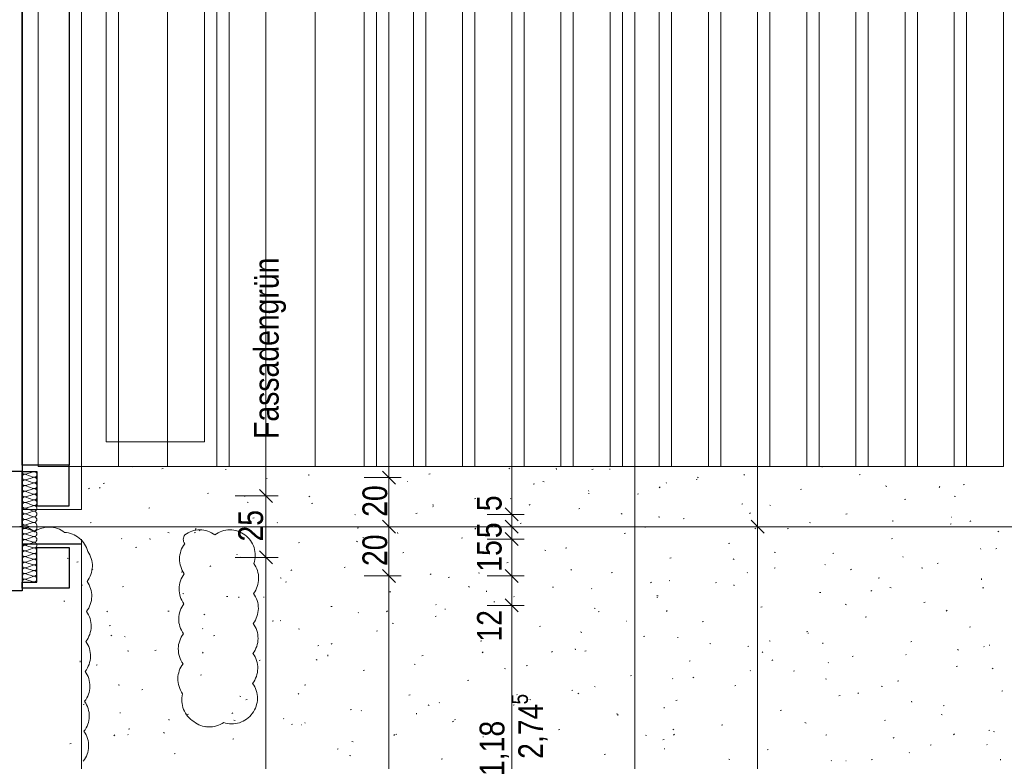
# Model space of a CAD drawing. Extents: x -743 to 300, y 62 to 1112.
# Tile 95 of 179: x -602 to -522, y 816 to 876. Entities that reach past the tile are written whole.
import ezdxf
from ezdxf.lldxf.tags import DXFTag

# ---------------------------------------------------------------- set-up
doc = ezdxf.new("R2010")
doc.units = 0
doc.layers.get('0').update_dxf_attribs({"lineweight": 13})
for name, color, linetype, lineweight, true_color in [('30 -33 Aussenwände- 7 Fassade_ Elemente', 7, 'Continuous', 9, 0x00aacc), ('60- 61 allgemeine Ausstattung- 4 Terrassen', 9, 'Continuous', 9, 0x808080), ('70 -72 Beschriftung- 1 Beschriftung allgemein', 7, 'Continuous', 9, 0xff6633), ('70 -76 Bemaßung- 2 Allgemein', 9, 'Continuous', 5, 0x808080), ('70 -77 Revision- 2 Wolken', 7, 'Continuous', 18, 0x944cff)]:
    doc.layers.add(name, color=color, linetype=linetype, lineweight=lineweight, true_color=true_color)
doc.layers.add('70 -71 Achsen- 1 Gebäudeachsen', color=7, linetype='STRICHPUNKT2-A06CPV7LL0', lineweight=18)
doc.styles.get("Standard").update_dxf_attribs({"font": 'ARIALN.TTF'})
tags = doc.linetypes.add('grob-A06CPV7GL0', pattern=[14, 3, -8, 3]).pattern_tags.tags
tags[8:9] = [DXFTag(74, 4), DXFTag(75, 0), DXFTag(340, '0'), DXFTag(46, 0.0), DXFTag(50, 0.0), DXFTag(44, 0.0), DXFTag(45, 0.0)]
tags[6:7] = [DXFTag(74, 4), DXFTag(75, 0), DXFTag(340, '0'), DXFTag(46, 0.0), DXFTag(50, 0.0), DXFTag(44, 0.0), DXFTag(45, 0.0)]
tags[4:5] = [DXFTag(74, 4), DXFTag(75, 0), DXFTag(340, '0'), DXFTag(46, 0.0), DXFTag(50, 0.0), DXFTag(44, 0.0), DXFTag(45, 0.0)]
tags = doc.linetypes.add('STRICHPUNKT2-A06CPV7LL0', pattern=[12.7, 6.35, -3.175, 0, -3.175]).pattern_tags.tags
tags[10:11] = [DXFTag(74, 4), DXFTag(75, 0), DXFTag(340, '0'), DXFTag(46, 0.0), DXFTag(50, 0.0), DXFTag(44, 0.0), DXFTag(45, 0.0)]
tags[8:9] = [DXFTag(74, 4), DXFTag(75, 0), DXFTag(340, '0'), DXFTag(46, 0.0), DXFTag(50, 0.0), DXFTag(44, 0.0), DXFTag(45, 0.0)]
tags[6:7] = [DXFTag(74, 4), DXFTag(75, 0), DXFTag(340, '0'), DXFTag(46, 0.0), DXFTag(50, 0.0), DXFTag(44, 0.0), DXFTag(45, 0.0)]
tags[4:5] = [DXFTag(74, 4), DXFTag(75, 0), DXFTag(340, '0'), DXFTag(46, 0.0), DXFTag(50, 0.0), DXFTag(44, 0.0), DXFTag(45, 0.0)]

# ---------------------------------------------------------------- blocks, each defined once
blk = doc.blocks.new('Referenz-A06CPV7ML0')
at = {"layer": '30 -33 Aussenwände- 7 Fassade_ Elemente', "color": 0, "linetype": 'Continuous', "lineweight": 25, "ltscale": 0.25}
for p, q in [((-601.752, 999.912), (-601.752, 834.912)), ((-601.752, 839.912), (-601.752, 994.912)), ((-597.912, 994.912), (-597.912, 839.912)), ((-597.912, 839.912), (-601.752, 839.912)), ((-597.912, 839.912), (-601.752, 839.912)), ((-601.752, 839.912), (-601.752, 839.412)), ((-597.912, 836.612), (-597.912, 839.912)), ((-601.752, 839.412), (-604.052, 839.412)), ((-601.752, 834.912), (-601.752, 839.412)), ((-601.752, 839.412), (-600.552, 839.412)), ((-600.552, 839.412), (-600.552, 836.612)), ((-600.552, 836.612), (-597.912, 836.612)), ((-601.752, 834.912), (-601.752, 829.712)), ((-601.752, 833.512), (-596.912, 833.512)), ((-600.552, 830.412), (-600.552, 833.212)), ((-600.552, 833.212), (-597.912, 833.212)), ((-597.912, 833.212), (-597.912, 829.912)), ((-601.752, 830.412), (-600.552, 830.412)), ((-601.752, 829.912), (-601.752, 830.412)), ((-601.752, 829.712), (-604.052, 829.712)), ((-597.912, 829.912), (-601.752, 829.912))]:
    blk.add_line(p, q, dxfattribs=at)
at = {"layer": '30 -33 Aussenwände- 7 Fassade_ Elemente', "color": 0, "linetype": 'Continuous', "ltscale": 0.13}
for p, q in [((-596.912, 836.312), (-596.912, 998.512)), ((-608.712, 839.412), (-601.752, 839.412)), ((-601.752, 839.412), (-601.752, 836.312)), ((-601.452, 839.19), (-600.852, 839.383)), ((-600.852, 838.945), (-601.452, 839.168)), ((-601.452, 838.731), (-600.852, 838.923)), ((-601.452, 838.731), (-600.852, 838.923)), ((-600.852, 838.486), (-601.452, 838.708)), ((-600.852, 838.486), (-601.452, 838.708)), ((-601.452, 838.271), (-600.852, 838.463)), ((-600.853, 838.026), (-601.452, 838.248)), ((-601.453, 837.811), (-600.853, 838.004)), ((-600.853, 837.567), (-601.453, 837.789)), ((-601.453, 837.352), (-600.853, 837.544)), ((-600.853, 837.107), (-601.453, 837.329)), ((-601.454, 836.892), (-600.853, 837.084)), ((-600.854, 836.647), (-601.454, 836.87)), ((-601.454, 836.432), (-600.854, 836.625)), ((-600.854, 836.188), (-601.454, 836.41)), ((-601.752, 836.312), (-596.912, 836.312)), ((-601.455, 835.513), (-600.854, 835.706)), ((-601.455, 835.513), (-600.854, 835.706)), ((-601.454, 835.973), (-600.854, 836.165)), ((-601.454, 835.973), (-600.854, 836.165)), ((-600.854, 835.728), (-601.454, 835.95)), ((-600.854, 835.728), (-601.454, 835.95)), ((-600.855, 835.268), (-601.455, 835.491)), ((-601.455, 835.054), (-600.855, 835.246)), ((-601.455, 835.031), (-601.133, 834.912)), ((-601.455, 834.793), (-601.133, 834.912)), ((-601.455, 834.771), (-600.855, 834.578)), ((-600.855, 834.556), (-601.455, 834.333)), ((-601.455, 834.311), (-600.854, 834.119)), ((-600.854, 834.096), (-601.454, 833.874)), ((-601.454, 833.851), (-600.854, 833.659)), ((-600.854, 833.636), (-601.454, 833.414)), ((-601.454, 833.392), (-600.854, 833.199)), ((-600.854, 833.177), (-601.454, 832.955)), ((-601.454, 832.932), (-600.853, 832.74)), ((-600.853, 832.717), (-601.453, 832.495)), ((-601.453, 832.472), (-600.853, 832.28)), ((-600.853, 832.258), (-601.453, 832.035)), ((-601.453, 832.013), (-600.853, 831.82)), ((-600.853, 831.798), (-601.452, 831.576)), ((-601.452, 831.553), (-600.852, 831.361)), ((-600.852, 831.338), (-601.452, 831.116)), ((-601.452, 831.094), (-600.852, 830.901)), ((-600.852, 830.879), (-601.452, 830.656)), ((-601.452, 830.634), (-600.852, 830.442))]:
    blk.add_line(p, q, dxfattribs=at)
at = {"layer": '30 -33 Aussenwände- 7 Fassade_ Elemente', "color": 0, "linetype": 'grob-A06CPV7GL0', "ltscale": 0.13}
blk.add_line((-596.912, 775.912), (-596.912, 833.912), dxfattribs=at)
at = {"layer": '30 -33 Aussenwände- 7 Fassade_ Elemente', "color": 0, "linetype": 'Continuous', "ltscale": 0.13}
for centre, major_axis, end_param in [((-601.522, 838.949), (0.071, 0.219), 3.764652), ((-601.522, 838.949), (0.071, 0.219), 3.764652), ((-601.522, 839.409), (-0.23, 0.003), 1.896254), ((-600.781, 839.164), (-0.071, -0.219), 3.765224), ((-600.782, 838.704), (-0.071, -0.219), 3.765224), ((-600.782, 838.704), (-0.071, -0.219), 3.765224), ((-601.523, 838.49), (0.071, 0.219), 3.764652), ((-601.523, 838.49), (0.071, 0.219), 3.764652), ((-601.523, 838.03), (0.071, 0.219), 3.764652), ((-600.782, 838.245), (-0.071, -0.219), 3.765224), ((-600.782, 837.785), (-0.071, -0.219), 3.765224), ((-601.523, 837.57), (0.071, 0.219), 3.764652), ((-601.524, 837.111), (0.071, 0.219), 3.764652), ((-600.783, 837.325), (-0.071, -0.219), 3.765224), ((-601.524, 836.191), (0.071, 0.219), 3.764652), ((-601.524, 836.651), (0.071, 0.219), 3.764652), ((-601.524, 836.191), (0.071, 0.219), 1.254884), ((-600.783, 836.866), (-0.071, -0.219), 3.765224), ((-600.783, 836.406), (-0.071, -0.219), 3.765224), ((-601.524, 836.191), (-0.186, 0.135), 1.254884), ((-601.525, 835.732), (0.071, 0.219), 3.764652), ((-601.525, 835.732), (-0.186, 0.135), 1.254884), ((-601.525, 835.732), (0.071, 0.219), 1.254884), ((-601.524, 836.191), (-0.186, -0.135), 1.254884), ((-600.784, 835.487), (-0.071, -0.219), 3.765224), ((-600.784, 835.947), (-0.071, -0.219), 3.765224), ((-600.784, 835.947), (0.186, 0.135), 1.255075), ((-600.784, 835.947), (-0.071, -0.219), 1.255075), ((-600.784, 835.487), (0.186, 0.135), 1.255075), ((-600.784, 835.947), (0.186, -0.135), 1.255075), ((-600.784, 835.487), (0.186, -0.135), 1.255075), ((-601.525, 835.272), (-0.186, 0.135), 1.254884), ((-601.525, 834.813), (0.071, 0.219), 1.434048), ((-601.525, 835.012), (-0.207, -0.1), 1.434048), ((-601.525, 835.732), (-0.186, -0.135), 1.254884), ((-601.525, 835.272), (0.071, 0.219), 1.254884), ((-601.525, 835.272), (-0.186, -0.135), 1.254884), ((-600.784, 835.487), (-0.071, -0.219), 1.255075), ((-600.784, 835.027), (0.198, -0.116), 2.411197), ((-600.784, 834.797), (-0.07, -0.219), 2.411197), ((-601.525, 834.552), (-0.186, 0.135), 1.254884), ((-601.525, 834.092), (0.07, 0.219), 3.764652), ((-601.525, 834.092), (-0.186, 0.135), 1.254884), ((-601.525, 834.552), (0.07, 0.219), 1.254884), ((-601.525, 834.552), (-0.186, -0.135), 1.254884), ((-601.525, 834.092), (0.07, 0.219), 1.254884), ((-600.784, 834.337), (-0.07, -0.219), 3.765224), ((-600.784, 834.337), (0.186, 0.135), 1.255075), ((-600.784, 834.337), (-0.07, -0.219), 1.255075), ((-600.784, 833.878), (-0.07, -0.219), 3.765224), ((-600.784, 833.878), (0.186, 0.135), 1.255075), ((-600.784, 834.337), (0.186, -0.135), 1.255075), ((-600.784, 833.878), (0.186, -0.135), 1.255075), ((-601.524, 833.633), (0.07, 0.219), 3.764652), ((-601.524, 833.633), (-0.186, 0.135), 1.254884), ((-601.524, 833.173), (0.07, 0.219), 3.764652), ((-601.525, 834.092), (-0.186, -0.135), 1.254884), ((-601.524, 833.633), (0.07, 0.219), 1.254884), ((-601.524, 833.633), (-0.186, -0.135), 1.254884), ((-600.784, 833.878), (-0.07, -0.219), 1.255075), ((-600.783, 833.418), (-0.07, -0.219), 3.765224), ((-600.783, 832.958), (-0.07, -0.219), 3.765224), ((-601.524, 832.713), (0.07, 0.219), 3.764652), ((-601.523, 832.254), (0.07, 0.219), 3.764652), ((-600.783, 832.499), (-0.07, -0.219), 3.765224), ((-601.523, 831.794), (0.07, 0.219), 3.764652), ((-600.782, 832.039), (-0.07, -0.219), 3.765224), ((-600.782, 831.579), (-0.07, -0.219), 3.765224), ((-601.523, 831.335), (0.07, 0.219), 3.764652), ((-601.522, 830.875), (0.07, 0.219), 3.764652), ((-600.782, 831.12), (-0.07, -0.219), 3.765224), ((-600.781, 830.66), (-0.07, -0.219), 3.765224), ((-601.522, 830.415), (0.07, 0.219), 1.896254)]:
    blk.add_ellipse(centre, major_axis=major_axis, ratio=1, start_param=0, end_param=end_param, dxfattribs=at)
at = {"layer": '60- 61 allgemeine Ausstattung- 4 Terrassen', "color": 0}
for p, q in [((-600.452, 839.812), (-600.452, 959.812)), ((-597.912, 959.812), (-597.912, 839.812)), ((-596.912, 839.812), (-596.912, 959.812)), ((-593.912, 959.812), (-593.912, 839.812)), ((-589.912, 959.812), (-589.912, 839.812)), ((-585.912, 959.812), (-585.912, 839.812)), ((-584.912, 959.812), (-584.912, 839.812)), ((-581.912, 959.812), (-581.912, 839.812)), ((-577.912, 959.812), (-577.912, 839.812)), ((-573.912, 959.812), (-573.912, 839.812)), ((-572.912, 839.812), (-572.912, 959.812)), ((-572.912, 839.812), (-572.912, 959.812)), ((-569.912, 959.812), (-569.912, 839.812)), ((-568.912, 839.812), (-568.912, 959.812)), ((-565.912, 959.812), (-565.912, 839.812)), ((-564.912, 839.812), (-564.912, 959.812)), ((-561.912, 959.812), (-561.912, 839.812)), ((-560.912, 839.812), (-560.912, 959.812)), ((-557.912, 959.812), (-557.912, 839.812)), ((-556.912, 839.812), (-556.912, 959.812)), ((-553.912, 959.812), (-553.912, 839.812)), ((-552.912, 839.812), (-552.912, 959.812)), ((-549.912, 959.812), (-549.912, 839.812)), ((-548.912, 839.812), (-548.912, 959.812)), ((-545.912, 959.812), (-545.912, 839.812)), ((-544.912, 839.812), (-544.912, 959.812)), ((-541.912, 959.812), (-541.912, 839.812)), ((-540.912, 839.812), (-540.912, 959.812)), ((-537.912, 959.812), (-537.912, 839.812)), ((-536.912, 839.812), (-536.912, 959.812)), ((-533.912, 959.812), (-533.912, 839.812)), ((-532.912, 839.812), (-532.912, 959.812)), ((-529.912, 959.812), (-529.912, 839.812)), ((-528.912, 839.812), (-528.912, 959.812)), ((-525.912, 959.812), (-525.912, 839.812)), ((-524.912, 839.812), (-524.912, 959.812)), ((-521.912, 959.812), (-521.912, 839.812)), ((-521.912, 959.812), (-521.912, 839.812)), ((-594.912, 841.812), (-594.912, 957.812)), ((-586.912, 957.812), (-586.912, 841.812)), ((-584.912, 928.062), (-584.912, 839.812)), ((-586.912, 841.812), (-594.912, 841.812)), ((-521.912, 839.812), (-600.452, 839.812)), ((-584.912, 839.812), (-596.912, 839.812)), ((-592.86, 839.799), (-592.766, 839.77)), ((-590.385, 839.616), (-590.289, 839.639)), ((-584.912, 839.812), (-572.912, 839.812)), ((-521.912, 839.812), (-572.912, 839.812)), ((-562.15, 839.667), (-562.059, 839.631)), ((-558.281, 839.573), (-558.29, 839.661)), ((-553.943, 839.614), (-553.926, 839.573)), ((-536.652, 839.765), (-536.685, 839.802)), ((-585.196, 839.576), (-585.152, 839.573)), ((-581.903, 838.804), (-581.808, 838.828)), ((-578.425, 839.083), (-578.434, 839.171)), ((-568.647, 839.183), (-568.552, 839.207)), ((-555.391, 839.562), (-555.296, 839.586)), ((-546.82, 838.949), (-546.729, 838.912)), ((-542.983, 839.116), (-543.016, 839.152)), ((-533.654, 839.13), (-533.558, 839.154)), ((-596.273, 838.054), (-596.354, 837.998)), ((-595.39, 838.104), (-595.462, 838.036)), ((-595.16, 838.425), (-595.064, 838.449)), ((-573.422, 837.993), (-573.327, 838.017)), ((-572.618, 838.128), (-572.69, 838.061)), ((-570.433, 838.602), (-570.388, 838.599)), ((-560.166, 838.372), (-560.071, 838.396)), ((-559.381, 838.599), (-559.287, 838.57)), ((-549.847, 838.152), (-549.919, 838.085)), ((-549.314, 838.467), (-549.347, 838.503)), ((-546.91, 838.751), (-546.815, 838.775)), ((-531.491, 838.231), (-531.399, 838.194)), ((-527.076, 838.176), (-527.148, 838.109)), ((-525.173, 838.319), (-525.077, 838.343)), ((-586.679, 837.614), (-586.583, 837.637)), ((-583.683, 837.417), (-583.592, 837.38)), ((-578.342, 837.386), (-578.422, 837.33)), ((-555.646, 837.817), (-555.678, 837.854)), ((-555.669, 837.628), (-555.624, 837.625)), ((-551.685, 837.56), (-551.59, 837.584)), ((-538.429, 837.94), (-538.334, 837.963)), ((-525.902, 837.4), (-525.808, 837.371)), ((-591.454, 836.423), (-591.358, 836.447)), ((-583.447, 836.921), (-583.353, 836.892)), ((-578.197, 836.802), (-578.102, 836.826)), ((-568.354, 836.699), (-568.262, 836.662)), ((-568.308, 836.518), (-568.341, 836.555)), ((-564.941, 837.181), (-564.846, 837.205)), ((-561.977, 837.168), (-562.01, 837.204)), ((-560.41, 836.718), (-560.49, 836.661)), ((-543.204, 836.749), (-543.109, 836.773)), ((-540.905, 836.654), (-540.861, 836.651)), ((-529.948, 837.128), (-529.852, 837.152)), ((-582.973, 835.612), (-582.877, 835.635)), ((-574.639, 835.869), (-574.672, 835.906)), ((-569.716, 835.991), (-569.621, 836.015)), ((-556.46, 836.37), (-556.365, 836.394)), ((-553.024, 835.98), (-552.933, 835.943)), ((-549.968, 835.722), (-549.874, 835.693)), ((-542.478, 836.05), (-542.559, 835.993)), ((-534.723, 835.938), (-534.628, 835.961)), ((-526.141, 835.68), (-526.097, 835.677)), ((-596.229, 835.233), (-596.133, 835.256)), ((-580.97, 835.22), (-581.003, 835.256)), ((-574.491, 834.8), (-574.396, 834.824)), ((-561.235, 835.179), (-561.14, 835.203)), ((-551.052, 834.842), (-551.061, 834.93)), ((-547.979, 835.558), (-547.884, 835.582)), ((-542.061, 834.808), (-542.133, 834.741)), ((-537.694, 835.262), (-537.603, 835.225)), ((-530.908, 835.332), (-530.917, 835.421)), ((-526.242, 835.126), (-526.146, 835.15)), ((-524.546, 835.381), (-524.627, 835.325)), ((-589.887, 834.448), (-589.796, 834.411)), ((-587.748, 834.421), (-587.652, 834.445)), ((-587.603, 834.759), (-587.675, 834.692)), ((-587.301, 834.57), (-587.334, 834.607)), ((-574.035, 834.044), (-573.941, 834.015)), ((-571.196, 834.352), (-571.205, 834.44)), ((-566.01, 833.989), (-565.915, 834.013)), ((-564.832, 834.784), (-564.904, 834.716)), ((-552.754, 834.368), (-552.659, 834.392)), ((-539.498, 834.747), (-539.403, 834.771)), ((-522.365, 834.544), (-522.274, 834.507)), ((-593.633, 833.921), (-593.665, 833.958)), ((-592.523, 833.231), (-592.427, 833.254)), ((-591.34, 833.861), (-591.349, 833.95)), ((-579.267, 833.61), (-579.171, 833.633)), ((-574.557, 833.73), (-574.466, 833.693)), ((-544.273, 833.556), (-544.178, 833.58)), ((-531.017, 833.936), (-530.922, 833.959)), ((-584.28, 832.673), (-584.264, 832.632)), ((-584.042, 832.419), (-583.946, 832.443)), ((-570.785, 832.798), (-570.69, 832.822)), ((-559.228, 833.012), (-559.136, 832.975)), ((-557.529, 833.177), (-557.434, 833.201)), ((-540.556, 832.844), (-540.462, 832.815)), ((-535.792, 832.745), (-535.697, 832.769)), ((-530.066, 832.451), (-530.099, 832.487)), ((-523.735, 833.1), (-523.768, 833.137)), ((-522.536, 833.124), (-522.44, 833.148)), ((-598.101, 832.365), (-598.007, 832.337)), ((-597.298, 832.04), (-597.202, 832.064)), ((-586.404, 831.741), (-586.485, 831.684)), ((-575.561, 831.608), (-575.465, 831.631)), ((-562.304, 831.987), (-562.209, 832.011)), ((-549.048, 832.366), (-548.953, 832.39)), ((-543.898, 832.293), (-543.807, 832.256)), ((-536.397, 831.801), (-536.43, 831.838)), ((-527.311, 831.934), (-527.216, 831.957)), ((-596.091, 831.479), (-595.999, 831.443)), ((-588.817, 831.229), (-588.721, 831.252)), ((-579.817, 831.415), (-579.889, 831.348)), ((-568.472, 831.072), (-568.553, 831.016)), ((-567.079, 830.796), (-566.984, 830.82)), ((-564.622, 831.166), (-564.528, 831.137)), ((-557.045, 831.439), (-557.117, 831.372)), ((-553.823, 831.175), (-553.728, 831.199)), ((-542.728, 831.152), (-542.761, 831.189)), ((-540.567, 831.554), (-540.472, 831.578)), ((-534.274, 831.464), (-534.346, 831.396)), ((-528.569, 831.575), (-528.477, 831.538)), ((-596.876, 830.16), (-596.831, 830.157)), ((-593.592, 830.038), (-593.496, 830.062)), ((-580.761, 830.761), (-580.67, 830.724)), ((-580.336, 830.417), (-580.24, 830.441)), ((-565.431, 830.043), (-565.34, 830.006)), ((-558.598, 829.985), (-558.503, 830.009)), ((-550.541, 830.404), (-550.621, 830.348)), ((-549.06, 830.503), (-549.093, 830.539)), ((-545.342, 830.364), (-545.247, 830.388)), ((-543.823, 830.111), (-543.832, 830.199)), ((-532.086, 830.743), (-531.991, 830.767)), ((-523.679, 830.602), (-523.688, 830.69)), ((-588.689, 829.488), (-588.595, 829.459)), ((-585.111, 829.227), (-585.015, 829.25)), ((-584.111, 829.131), (-584.12, 829.219)), ((-571.855, 829.606), (-571.759, 829.629)), ((-563.967, 829.621), (-563.976, 829.709)), ((-561.722, 829.204), (-561.755, 829.241)), ((-555.391, 829.853), (-555.424, 829.89)), ((-550.102, 829.324), (-550.011, 829.288)), ((-536.861, 829.552), (-536.766, 829.576)), ((-532.609, 829.736), (-532.689, 829.679)), ((-531.143, 829.966), (-531.049, 829.937)), ((-523.605, 829.932), (-523.51, 829.955)), ((-598.367, 828.847), (-598.271, 828.871)), ((-582.112, 829.186), (-582.068, 829.183)), ((-576.63, 828.415), (-576.534, 828.439)), ((-568.053, 828.555), (-568.086, 828.591)), ((-563.373, 828.794), (-563.278, 828.818)), ((-550.117, 829.173), (-550.022, 829.197)), ((-534.772, 828.606), (-534.681, 828.569)), ((-528.38, 828.741), (-528.285, 828.765)), ((-594.802, 828.047), (-594.874, 827.98)), ((-589.886, 828.036), (-589.79, 828.06)), ((-586.965, 827.792), (-586.874, 827.755)), ((-574.384, 827.905), (-574.417, 827.942)), ((-572.03, 828.071), (-572.102, 828.004)), ((-568.149, 827.604), (-568.053, 827.627)), ((-567.348, 828.212), (-567.304, 828.209)), ((-555.21, 828.288), (-555.116, 828.259)), ((-554.892, 827.983), (-554.797, 828.007)), ((-549.259, 828.095), (-549.331, 828.028)), ((-541.636, 828.362), (-541.541, 828.386)), ((-526.488, 828.119), (-526.56, 828.052)), ((-594.661, 826.845), (-594.565, 826.869)), ((-581.405, 827.225), (-581.309, 827.248)), ((-580.715, 827.256), (-580.748, 827.293)), ((-571.635, 827.074), (-571.544, 827.037)), ((-559.667, 826.792), (-559.572, 826.816)), ((-552.584, 827.238), (-552.54, 827.235)), ((-546.411, 827.171), (-546.316, 827.195)), ((-533.155, 827.55), (-533.06, 827.574)), ((-594.467, 826.095), (-594.547, 826.039)), ((-587.047, 826.607), (-587.08, 826.643)), ((-586.18, 826.034), (-586.084, 826.058)), ((-579.276, 826.61), (-579.182, 826.581)), ((-572.924, 826.413), (-572.828, 826.437)), ((-556.306, 826.356), (-556.214, 826.319)), ((-551.186, 825.981), (-551.091, 826.005)), ((-537.93, 826.36), (-537.835, 826.384)), ((-537.821, 826.264), (-537.776, 826.261)), ((-524.674, 826.739), (-524.579, 826.763)), ((-593.378, 825.957), (-593.411, 825.994)), ((-577.699, 825.223), (-577.603, 825.246)), ((-576.535, 825.427), (-576.615, 825.371)), ((-564.443, 825.602), (-564.347, 825.625)), ((-548.412, 825.926), (-548.396, 825.885)), ((-545.797, 825.41), (-545.703, 825.382)), ((-542.705, 825.169), (-542.61, 825.193)), ((-540.976, 825.637), (-540.885, 825.601)), ((-536.594, 825.38), (-536.603, 825.469)), ((-529.449, 825.549), (-529.354, 825.572)), ((-523.057, 825.29), (-523.012, 825.287)), ((-593.169, 824.824), (-593.077, 824.787)), ((-590.955, 824.843), (-590.859, 824.867)), ((-587.015, 824.703), (-587.087, 824.635)), ((-576.882, 824.4), (-576.891, 824.488)), ((-569.218, 824.411), (-569.122, 824.435)), ((-564.244, 824.727), (-564.316, 824.66)), ((-558.603, 824.759), (-558.684, 824.702)), ((-556.738, 824.89), (-556.747, 824.978)), ((-555.961, 824.79), (-555.866, 824.814)), ((-541.472, 824.751), (-541.544, 824.684)), ((-529.811, 824.487), (-529.844, 824.524)), ((-525.646, 824.919), (-525.555, 824.882)), ((-523.48, 825.136), (-523.513, 825.173)), ((-597.026, 823.909), (-597.035, 823.998)), ((-595.73, 823.653), (-595.634, 823.677)), ((-582.474, 824.032), (-582.378, 824.056)), ((-577.839, 824.105), (-577.748, 824.068)), ((-569.864, 823.732), (-569.77, 823.704)), ((-560.737, 823.6), (-560.641, 823.624)), ((-547.48, 823.979), (-547.385, 824.003)), ((-540.671, 824.09), (-540.752, 824.034)), ((-536.143, 823.838), (-536.175, 823.874)), ((-534.224, 824.358), (-534.129, 824.382)), ((-587.249, 822.841), (-587.153, 822.865)), ((-573.993, 823.221), (-573.897, 823.244)), ((-562.509, 823.387), (-562.418, 823.35)), ((-552.255, 822.788), (-552.16, 822.812)), ((-542.474, 823.188), (-542.507, 823.225)), ((-538.999, 823.167), (-538.904, 823.191)), ((-525.743, 823.547), (-525.648, 823.57)), ((-522.74, 823.422), (-522.82, 823.366)), ((-593.93, 822.054), (-593.836, 822.026)), ((-578.768, 822.03), (-578.672, 822.054)), ((-565.512, 822.409), (-565.416, 822.433)), ((-548.805, 822.539), (-548.838, 822.576)), ((-547.18, 822.669), (-547.089, 822.632)), ((-543.774, 821.977), (-543.679, 822.001)), ((-536.385, 822.533), (-536.291, 822.504)), ((-530.518, 822.356), (-530.423, 822.38)), ((-592.024, 821.651), (-591.928, 821.675)), ((-579.229, 821.358), (-579.301, 821.291)), ((-570.287, 821.219), (-570.191, 821.242)), ((-561.467, 821.24), (-561.5, 821.277)), ((-557.031, 821.598), (-556.935, 821.622)), ((-556.457, 821.383), (-556.529, 821.315)), ((-555.136, 821.89), (-555.169, 821.926)), ((-535.293, 821.165), (-535.198, 821.189)), ((-533.686, 821.407), (-533.758, 821.34)), ((-531.85, 821.95), (-531.759, 821.913)), ((-522.037, 821.545), (-521.942, 821.568)), ((-596.799, 820.46), (-596.704, 820.484)), ((-584.043, 821.136), (-583.951, 821.1)), ((-583.543, 820.839), (-583.447, 820.863)), ((-568.713, 820.418), (-568.622, 820.381)), ((-567.798, 820.591), (-567.831, 820.628)), ((-561.806, 820.407), (-561.71, 820.431)), ((-560.451, 820.855), (-560.357, 820.826)), ((-548.549, 820.786), (-548.454, 820.81)), ((-529.365, 820.65), (-529.374, 820.738)), ((-593.791, 819.771), (-593.747, 819.768)), ((-588.318, 819.649), (-588.222, 819.673)), ((-584.597, 819.782), (-584.678, 819.725)), ((-575.062, 820.028), (-574.966, 820.052)), ((-574.13, 819.942), (-574.162, 819.978)), ((-569.653, 819.669), (-569.662, 819.757)), ((-553.384, 819.7), (-553.292, 819.663)), ((-553.325, 819.596), (-553.229, 819.62)), ((-549.509, 820.159), (-549.518, 820.247)), ((-540.068, 819.975), (-539.973, 819.999)), ((-526.973, 819.655), (-526.878, 819.626)), ((-526.812, 820.354), (-526.717, 820.378)), ((-589.797, 819.179), (-589.806, 819.267)), ((-584.518, 819.177), (-584.424, 819.148)), ((-580.461, 819.292), (-580.494, 819.329)), ((-579.837, 818.837), (-579.741, 818.861)), ((-579.027, 818.797), (-578.983, 818.794)), ((-578.75, 818.984), (-578.733, 818.943)), ((-566.666, 819.113), (-566.746, 819.057)), ((-566.581, 819.217), (-566.485, 819.24)), ((-544.843, 818.784), (-544.748, 818.808)), ((-538.054, 818.982), (-537.963, 818.945)), ((-531.587, 819.163), (-531.492, 819.187)), ((-594.214, 817.99), (-594.285, 817.923)), ((-593.123, 817.994), (-593.156, 818.03)), ((-593.093, 818.458), (-592.998, 818.482)), ((-590.246, 818.168), (-590.155, 818.131)), ((-586.792, 818.643), (-586.825, 818.679)), ((-571.442, 818.014), (-571.514, 817.947)), ((-571.356, 818.026), (-571.26, 818.05)), ((-558.1, 818.405), (-558.004, 818.429)), ((-548.734, 818.445), (-548.814, 818.388)), ((-548.671, 818.038), (-548.743, 817.971)), ((-536.362, 817.973), (-536.267, 817.997)), ((-525.899, 818.063), (-525.971, 817.995)), ((-523.106, 818.352), (-523.011, 818.376)), ((-522.724, 818.263), (-522.633, 818.226)), ((-597.868, 817.268), (-597.773, 817.292)), ((-584.612, 817.647), (-584.516, 817.671)), ((-574.917, 817.449), (-574.826, 817.413)), ((-564.264, 817.823), (-564.219, 817.82)), ((-562.875, 817.215), (-562.779, 817.238)), ((-551.039, 817.977), (-550.945, 817.948)), ((-549.619, 817.594), (-549.523, 817.618)), ((-530.802, 817.777), (-530.883, 817.72)), ((-527.881, 817.161), (-527.786, 817.185)), ((-523.225, 817.173), (-523.258, 817.209)), ((-589.387, 816.456), (-589.292, 816.48)), ((-576.131, 816.835), (-576.035, 816.859)), ((-559.587, 816.731), (-559.496, 816.694)), ((-554.394, 816.403), (-554.298, 816.427)), ((-549.5, 816.849), (-549.456, 816.846)), ((-541.137, 816.782), (-541.042, 816.806)), ((-529.557, 816.523), (-529.59, 816.56)), ((-575.105, 816.299), (-575.011, 816.27)), ((-567.65, 816.024), (-567.554, 816.048)), ((-544.258, 816.013), (-544.166, 815.976)), ((-535.888, 815.874), (-535.921, 815.911)), ((-534.736, 815.875), (-534.692, 815.872)), ((-532.656, 815.971), (-532.561, 815.995)), ((-522.136, 815.919), (-522.145, 816.007))]:
    blk.add_line(p, q, dxfattribs=at)
at = {"layer": '70 -71 Achsen- 1 Gebäudeachsen', "color": 0, "linetype": 'STRICHPUNKT2-A06CPV7LL0', "ltscale": 0.18}
blk.add_line((-682.489, 834.912), (76.456, 834.912), dxfattribs=at)
at = {"layer": '70 -76 Bemaßung- 2 Allgemein', "color": 0, "linetype": 'Continuous', "ltscale": 0.13}
for p, q in [((-551.912, 775.972), (-551.912, 998.852)), ((-541.912, 835.972), (-541.912, 998.852)), ((-561.912, 836.972), (-561.912, 997.852)), ((-571.912, 839.972), (-571.912, 994.852)), ((-581.912, 838.472), (-581.912, 928.452)), ((-571.912, 838.412), (-571.912, 839.972)), ((-573.912, 838.912), (-570.912, 838.912)), ((-573.912, 838.912), (-570.912, 838.912)), ((-571.381, 838.382), (-572.442, 839.443)), ((-572.442, 839.443), (-571.381, 838.382)), ((-571.912, 839.412), (-571.912, 837.852)), ((-581.912, 836.412), (-581.912, 838.472)), ((-581.912, 838.412), (-581.912, 836.352)), ((-561.912, 836.972), (-561.912, 838.033)), ((-584.412, 837.412), (-580.912, 837.412)), ((-584.412, 837.412), (-580.912, 837.412)), ((-571.912, 835.972), (-571.912, 837.852)), ((-561.381, 835.382), (-562.442, 836.443)), ((-561.381, 835.382), (-562.442, 836.443)), ((-561.912, 835.412), (-561.912, 836.972)), ((-561.912, 835.412), (-561.912, 836.972)), ((-581.912, 833.472), (-581.912, 836.352)), ((-571.912, 834.412), (-571.912, 835.972)), ((-563.912, 835.912), (-560.912, 835.912)), ((-563.912, 835.912), (-560.912, 835.912)), ((-561.912, 834.912), (-561.912, 835.912)), ((-541.912, 834.412), (-541.912, 835.972)), ((-573.912, 834.912), (-570.912, 834.912)), ((-573.912, 834.912), (-570.912, 834.912)), ((-571.381, 834.382), (-572.442, 835.443)), ((-572.442, 835.443), (-571.381, 834.382)), ((-571.912, 835.412), (-571.912, 833.852)), ((-563.912, 834.912), (-560.912, 834.912)), ((-563.912, 834.912), (-560.912, 834.912)), ((-562.442, 835.443), (-561.381, 834.382)), ((-562.442, 835.443), (-561.381, 834.382)), ((-561.912, 835.412), (-561.912, 833.852)), ((-561.912, 835.412), (-561.912, 833.852)), ((-561.912, 834.972), (-561.912, 833.852)), ((-561.912, 833.412), (-561.912, 834.972)), ((-543.912, 834.912), (-540.912, 834.912)), ((-543.912, 834.912), (-540.912, 834.912)), ((-541.381, 834.382), (-542.442, 835.443)), ((-542.442, 835.443), (-541.381, 834.382)), ((-541.912, 835.412), (-541.912, 833.852)), ((-561.381, 833.382), (-562.442, 834.443)), ((-562.442, 834.443), (-561.381, 833.382)), ((-561.912, 834.412), (-561.912, 832.852)), ((-581.912, 831.412), (-581.912, 833.472)), ((-581.912, 833.412), (-581.912, 831.352)), ((-571.912, 831.972), (-571.912, 833.852)), ((-563.912, 833.912), (-560.912, 833.912)), ((-563.912, 833.912), (-560.912, 833.912)), ((-561.912, 833.852), (-561.912, 832.791)), ((-541.912, 775.972), (-541.912, 833.852)), ((-584.412, 832.412), (-580.912, 832.412)), ((-584.412, 832.412), (-580.912, 832.412)), ((-561.912, 831.972), (-561.912, 833.033)), ((-561.912, 831.972), (-561.912, 832.852)), ((-571.912, 830.412), (-571.912, 831.972)), ((-561.912, 830.412), (-561.912, 831.972)), ((-561.912, 830.412), (-561.912, 831.972)), ((-581.912, 775.832), (-581.912, 831.352)), ((-573.912, 830.912), (-570.912, 830.912)), ((-573.912, 830.912), (-570.912, 830.912)), ((-571.381, 830.382), (-572.442, 831.443)), ((-572.442, 831.443), (-571.381, 830.382)), ((-571.912, 831.412), (-571.912, 829.852)), ((-563.912, 830.912), (-560.912, 830.912)), ((-563.912, 830.912), (-560.912, 830.912)), ((-561.381, 830.382), (-562.442, 831.443)), ((-561.381, 830.382), (-562.442, 831.443)), ((-561.912, 828.512), (-561.912, 830.912)), ((-571.912, 779.972), (-571.912, 829.852)), ((-563.912, 828.512), (-560.912, 828.512)), ((-563.912, 828.512), (-560.912, 828.512)), ((-562.442, 829.043), (-561.381, 827.982)), ((-562.442, 829.043), (-561.381, 827.982)), ((-561.912, 829.012), (-561.912, 827.452)), ((-561.912, 829.012), (-561.912, 827.452)), ((-561.912, 827.452), (-561.912, 826.391)), ((-561.912, 805.972), (-561.912, 827.452))]:
    blk.add_line(p, q, dxfattribs=at)
at = {"layer": '70 -76 Bemaßung- 2 Allgemein', "color": 0, "linetype": 'Continuous', "lineweight": 20, "ltscale": 0.2}
for p, q in [((-581.381, 836.882), (-582.442, 837.943)), ((-582.442, 837.943), (-581.381, 836.882)), ((-581.381, 831.882), (-582.442, 832.943)), ((-582.442, 832.943), (-581.381, 831.882))]:
    blk.add_line(p, q, dxfattribs=at)
at = {"layer": '70 -77 Revision- 2 Wolken', "color": 0, "linetype": 'Continuous', "ltscale": 0.18}
for centre, major_axis in [((-602.002, 832.913), (1.259, 1.595)), ((-599.564, 832.852), (0.051, 2.031)), ((-599.564, 832.852), (1.259, 1.595)), ((-598.389, 832.417), (1.286, 1.574)), ((-588.032, 833.883), (-0.48, 0.37)), ((-587.293, 832.627), (0, 2.032)), ((-587.293, 832.627), (1.219, 1.626)), ((-584.854, 832.627), (0, 2.032)), ((-584.854, 832.627), (1.219, 1.626)), ((-584.818, 832.601), (1.938, 0.612)), ((-598.389, 832.417), (1.973, 0.488)), ((-586.913, 832.284), (-1.609, 1.242)), ((-588.032, 833.883), (-0.606, 0.008)), ((-584.818, 832.601), (1.917, -0.673)), ((-598.067, 831.719), (2.032, -0.043)), ((-598.067, 831.719), (1.6, -1.253)), ((-586.913, 832.284), (-2.032, 0.028)), ((-584.539, 830.725), (2.032, -0.021)), ((-586.947, 829.846), (-1.609, 1.242)), ((-598.118, 829.282), (2.032, -0.043)), ((-584.539, 830.725), (1.613, -1.236)), ((-598.118, 829.282), (1.6, -1.253)), ((-586.947, 829.846), (-2.032, 0.028)), ((-584.564, 828.287), (2.032, -0.021)), ((-586.981, 827.408), (-1.609, 1.242)), ((-598.17, 826.844), (2.032, -0.043)), ((-584.564, 828.287), (1.613, -1.236)), ((-598.17, 826.844), (1.6, -1.253)), ((-586.981, 827.408), (-2.032, 0.028)), ((-584.589, 825.849), (2.032, -0.021)), ((-587.015, 824.97), (-1.609, 1.242)), ((-598.221, 824.406), (2.032, -0.043)), ((-584.589, 825.849), (1.613, -1.236)), ((-587.015, 824.97), (-2.032, 0.028)), ((-584.613, 823.41), (2.032, -0.021)), ((-598.221, 824.406), (1.6, -1.253)), ((-587.049, 822.532), (-1.609, 1.242)), ((-598.272, 821.968), (2.032, -0.043)), ((-584.613, 823.41), (1.613, -1.236)), ((-587.049, 822.532), (-2.032, 0.028)), ((-584.638, 820.972), (2.032, -0.021)), ((-598.272, 821.968), (1.6, -1.253)), ((-586.729, 820.806), (-1.962, 0.529)), ((-598.323, 819.53), (2.032, -0.043)), ((-584.638, 820.972), (1.613, -1.236)), ((-586.729, 820.806), (-1.887, -0.754)), ((-584.68, 820.916), (0.616, -1.936)), ((-598.323, 819.53), (1.6, -1.253)), ((-586.518, 820.659), (-1.268, -1.588)), ((-586.518, 820.659), (-0.062, -2.031)), ((-584.68, 820.916), (-0.669, -1.919)), ((-598.375, 817.092), (2.032, -0.043)), ((-598.375, 817.092), (1.6, -1.253))]:
    blk.add_ellipse(centre, major_axis=major_axis, ratio=1, start_param=0, end_param=0.643501, dxfattribs=at)
at = {"layer": '70 -72 Beschriftung- 1 Beschriftung allgemein', "color": 0, "linetype": 'Continuous', "ltscale": 0.13, "insert": (-582.896, 842.049), "char_height": 2.01377, "attachment_point": 1, "rotation": 90}
blk.add_mtext('{\\fArial Narrow;Fassadengrün}', dxfattribs=at)
at = {"layer": '70 -76 Bemaßung- 2 Allgemein', "color": 0, "linetype": 'Continuous', "ltscale": 0.13, "attachment_point": 1, "rotation": 90}
for s, insert, char_height in [('{\\fArial Narrow;20}', (-574.063, 835.716), 2.01377), ('{\\fArial Narrow;5}', (-564.754, 836.178), 2.01377), ('{\\fArial Narrow;25}', (-584.163, 833.71), 2.01377), ('{\\fArial Narrow;5}', (-564.754, 833.986), 2.01377), ('{\\fArial Narrow;20}', (-574.063, 831.716), 2.01377), ('{\\fArial Narrow;15}', (-564.754, 831.256), 2.01377), ('{\\fArial Narrow;12}', (-564.738, 825.571), 2.01377), ('{\\fArial Narrow;5}', (-561.936, 820.461), 1.34258), ('{\\fArial Narrow;2,74}', (-561.377, 816.034), 2.01377), ('{\\fArial Narrow;1,18}', (-564.527, 814.642), 2.01377)]:
    blk.add_mtext(s, dxfattribs=dict(at, insert=insert, char_height=char_height))

msp = doc.modelspace()

# ---------------------------------------------------------------- block references
at = {"color": 8, "lineweight": 13, "ltscale": 0.13, "true_color": 0x808080}
msp.add_blockref('Referenz-A06CPV7ML0', (0, 0), dxfattribs=at)

doc.saveas('drawing.dxf')
